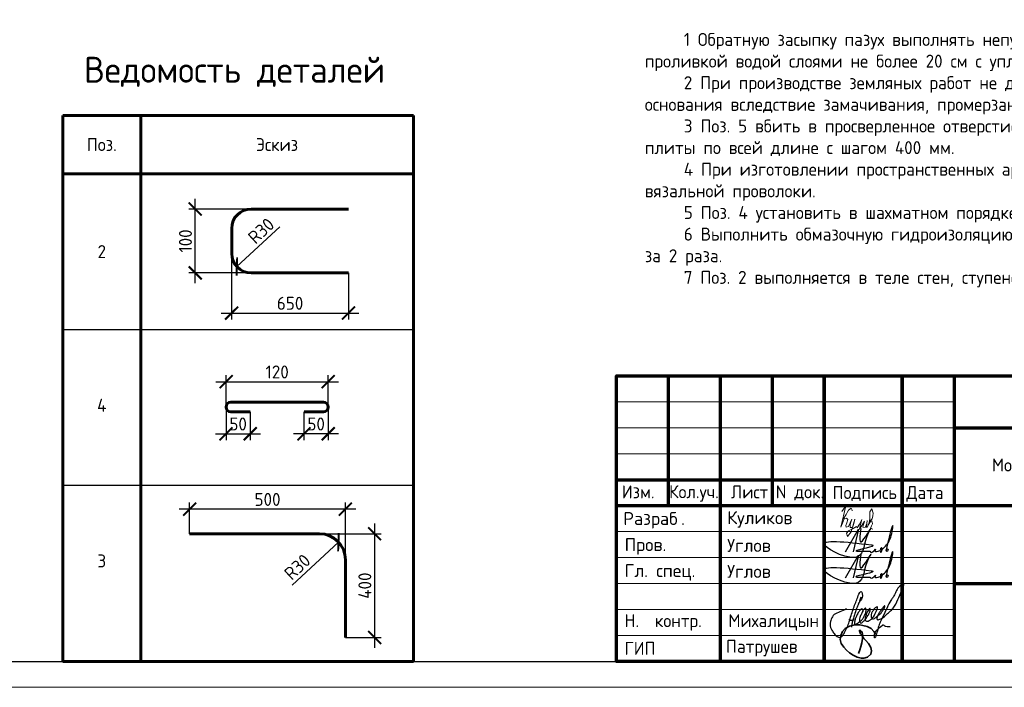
# Model space of a CAD drawing. Header units: millimetres. Extents: x 130535 to 1380046, y -52734 to 121434.
# Tile 53 of 64: x 697269 to 716231, y -7790 to 5073. Entities that reach past the tile are written whole.
import ezdxf
from ezdxf.enums import TextEntityAlignment as Align

# ---------------------------------------------------------------- set-up
doc = ezdxf.new("R2010")
doc.units = ezdxf.units.MM
doc.layers.get('DEFPOINTS').update_dxf_attribs({"color": 1, "lineweight": 0})
for name, color, linetype, lineweight in [('0.15', 252, 'Continuous', 15), ('Standard', 7, 'Continuous', 25), ('Выноски', 20, 'Continuous', 20), ('Основная 0.60', 142, 'Continuous', 60), ('РАЗМЕРЫ', 1, 'Continuous', 9), ('Рамка', 7, 'Continuous', 70), ('Текст', 7, 'Continuous', 25), ('Текст 0.25', 82, 'Continuous', 25), ('ТОНКИЕ', 7, 'Continuous', 9)]:
    doc.layers.add(name, color=color, linetype=linetype, lineweight=lineweight)
doc.layers.add('ТОЛСТЫЕ_ОСНОВНЫЕ', color=6, linetype='Continuous')
doc.styles.add('GOST-2.304_Type-B', font='GOST Common.ttf')
doc.styles.add('ГОСТ', font='isocpeur.ttf')
doc.dimstyles.new('СПДС', dxfattribs={"dimscale": 100, "dimtxt": 2.5, "dimasz": 2.5, "dimexe": 1.25, "dimexo": 0, "dimtad": 1, "dimdec": 0, "dimtxsty": 'GOST-2.304_Type-B', "dimblk": 'ARCHTICK', "dimcen": 2.5, "dimdle": 2, "dimadec": 0, "dimazin": 2, "dimtfac": 0.75, "dimtdec": 0, "dimtmove": 1, "dimatfit": 3, "dimfxl": 1, "dimtolj": 1, "dimarcsym": 1})

# ---------------------------------------------------------------- blocks, each defined once
blk = doc.blocks.new('*U5')
at = {"layer": 'ТОЛСТЫЕ_ОСНОВНЫЕ', "color": 6}
blk.add_lwpolyline([(20, 5), (589, 5), (589, 415), (20, 415)], close=True, dxfattribs=at)
at = {"layer": 'ТОНКИЕ'}
blk.add_lwpolyline([(0, 0), (594, 0), (594, 420), (0, 420)], close=True, dxfattribs=at)
blk = doc.blocks.new('СЛОЖНЫЙ_ОБЪЕКТ_0')
at = {"layer": 'Standard', "color": 7, "linetype": 'Continuous', "lineweight": 25}
for points, start_tangent, end_tangent in [([(-5.888, 1.589), (-5.939, 1.691), (-5.972, 1.691), (-6.022, 1.617), (-6.064, 1.496), (-6.076, 1.414), (-6.076, 1.373), (-6.09, 1.219), (-6.071, 1.071), (-6.041, 1.003), (-6.009, 0.988), (-5.985, 1.012), (-5.95, 1.047), (-5.922, 1.075), (-5.915, 1.097), (-5.843, 1.207), (-5.798, 1.324), (-5.779, 1.438), (-5.77, 1.604), (-5.809, 1.746), (-5.833, 1.77), (-5.864, 1.752), (-5.885, 1.721), (-5.913, 1.566), (-5.919, 1.492), (-5.925, 1.334), (-5.906, 1.223), (-5.871, 1.161), (-5.807, 1.124), (-5.751, 1.203), (-5.713, 1.262), (-5.692, 1.316), (-5.66, 1.414), (-5.641, 1.525), (-5.625, 1.661), (-5.641, 1.808), (-5.657, 1.824), (-5.667, 1.824), (-5.695, 1.763), (-5.714, 1.672), (-5.725, 1.541), (-5.722, 1.421), (-5.665, 1.291), (-5.617, 1.276), (-5.55, 1.31), (-5.459, 1.426), (-5.4, 1.599), (-5.374, 1.864), (-5.388, 1.981), (-5.406, 1.999), (-5.432, 1.973), (-5.463, 1.934), (-5.509, 1.789), (-5.527, 1.661), (-5.508, 1.54), (-5.457, 1.473), (-5.411, 1.463), (-5.347, 1.501), (-5.271, 1.621), (-5.193, 1.738), (-5.143, 1.879), (-5.113, 2.032), (-5.113, 2.111), (-5.121, 2.138), (-5.14, 2.12), (-5.169, 2.039), (-5.206, 1.924), (-5.241, 1.787), (-5.254, 1.679), (-5.254, 1.582), (-5.237, 1.516), (-5.219, 1.498), (-5.191, 1.482), (-5.154, 1.519), (-5.086, 1.578), (-4.953, 1.776), (-4.759, 2.173), (-4.667, 2.981), (-4.667, 3.227), (-4.687, 3.262), (-4.715, 3.262), (-4.742, 3.235), (-4.777, 3.18), (-4.872, 2.956), (-4.891, 2.749), (-4.921, 2.579), (-4.956, 2.444), (-5.001, 2.097), (-5.045, 1.672), (-5.064, 1.441), (-5.075, 1.334), (-5.055, 1.102), (-5.04, 0.878), (-5.04, 0.777), (-5.052, 0.744), (-5.068, 0.75), (-5.077, 0.776), (-5.092, 0.804), (-5.084, 1.076), (-4.938, 1.346), (-4.909, 1.375), (-4.851, 1.355), (-4.78, 1.355), (-4.616, 1.413)], (-0.169301, 0.985564), (0.921845, 0.387559)), ([(-6.577, 1.472), (-6.789, 1.26), (-6.973, 1.076), (-7.024, 0.851), (-7.024, 0.746), (-6.996, 0.632), (-6.845, 0.434), (-6.702, 0.33), (-6.548, 0.258), (-6.432, 0.258), (-6.35, 0.355), (-6.314, 0.52), (-6.284, 0.767), (-6.284, 1.007), (-6.298, 1.279), (-6.31, 1.543), (-6.302, 2.038), (-6.285, 2.303), (-6.246, 2.371), (-6.174, 2.3), (-6.144, 2.003), (-6.194, 1.851)], (-0.677851, -0.735199), (-0.339746, -0.940517)), ([(-6.181, 2.142), (-6.172, 1.967), (-6.172, 1.841), (-6.18, 1.7), (-6.18, 1.412), (-6.17, 1.216), (-6.17, 1.117), (-6.148, 0.957), (-6.119, 0.827)], (0.06248, -0.998046), (0.223108, -0.974794)), ([(-6.329, 1.089), (-6.3, 1.083), (-6.267, 1.081), (-6.233, 1.097), (-6.195, 1.113), (-6.161, 1.123), (-6.143, 1.143), (-6.118, 1.168)], (0.983291, -0.18204), (0.7365, 0.676437))]:
    blk.add_spline(points, degree=3, dxfattribs=dict(at, start_tangent=start_tangent, end_tangent=end_tangent))
blk = doc.blocks.new('Роспись')
at = {"layer": 'Текст', "color": 4}
blk.add_lwpolyline([(4.18, 0.67), (6.68, 5.03), (5.62, 0.66)], dxfattribs=at)
for points in [[(11.23, 1.12), (12.72, 3.08), (13.28, 5.66), (11.96, 0.97)], [(7.11, 5.14), (7.17, 2.59), (9.02, 5.2), (8.57, 4.35), (6.55, -0.29), (0.19, 1.88), (9.09, 2.02)], [(9.09, 2.02), (9.4, 1.96), (6.15, 0.84), (8.42, 0.77), (8.9, 0.77)], [(8.9, 0.77), (8.97, 0.64), (9.94, 1.16)], [(9.94, 1.16), (9.82, 0.79), (10.85, 0.93)], [(10.85, 0.93), (11.13, 1.44), (11.23, 1.11), (10.92, 0.57), (10.85, 0.93)], [(11.23, 1.12), (11.03, 1.05), (10.98, 1.33), (11.05, 1.41)], [(11.96, 0.97), (12.16, 0.71), (12.34, 1.19), (12.03, 1.14), (11.96, 0.97)]]:
    blk.add_spline(points, degree=3, dxfattribs=at)
blk = doc.blocks.new('11')
at = {"layer": 'Выноски'}
for p, q in [((47962, 66737), (47989, 66781)), ((47989, 66781), (48016, 66806)), ((48016, 66806), (48038, 66823)), ((48038, 66823), (48060, 66786)), ((48060, 66786), (48058, 66769)), ((47885, 66608), (47944, 66700)), ((47944, 66700), (47962, 66737))]:
    blk.add_line(p, q, dxfattribs=at)
blk.add_lwpolyline([(47863, 66761), (47937, 66865), (47843, 66458), (47885, 66564), (47905, 66616), (47954, 66628), (47979, 66606), (47957, 66539), (47937, 66487), (47947, 66458), (47991, 66470), (48051, 66611), (48041, 66569), (48023, 66505), (48023, 66448), (48065, 66448), (48090, 66529), (48110, 66608), (48043, 66369), (47972, 66275), (47954, 66344), (47991, 66389), (48078, 66431), (48142, 66470), (48154, 66441), (48204, 66512), (48246, 66606), (48209, 66455), (48204, 66418), (48295, 66574), (48265, 66463), (48265, 66455), (48312, 66453), (48342, 66529), (48347, 66584), (48337, 66465), (48349, 66453), (48401, 66569), (48443, 66616), (48461, 66678), (48466, 66727), (48436, 66811), (48399, 66754), (48399, 66618), (48389, 66549), (48374, 66507), (48416, 66564), (48441, 66576), (48451, 66524), (48433, 66482), (48419, 66453), (48424, 66428), (48458, 66421)], dxfattribs=at)
blk = doc.blocks.new('A$Cd09756da')
h = blk.add_hatch(color=0)
h.paths.add_polyline_path([(-3363, 1089), (-3590, 1089), (-3962, 809), (-3962, 1089), (-4120, 1089), (-4120, 417), (-3962, 417), (-3962, 712), (-3560, 417), (-3308, 417), (-3809, 772)])
h.paths.add_polyline_path([(-3080, 963), (-2635, 963), (-2635, 417), (-2478, 417), (-2478, 1089), (-2645, 1089), (-3236, 1089), (-3236, 930), (-3236, 417), (-3080, 417)])
h.paths.add_polyline_path([(-1340, 1093), (-1498, 1093), (-1498, 420), (-1340, 420), (-1340, 716), (-938, 420), (-686, 420), (-1187, 776), (-741, 1093), (-968, 1093), (-1340, 813)])
at = {"true_color": 0x5f007f}
blk.add_hatch(color=206, dxfattribs=at).paths.add_polyline_path([(-1629, 1018), (-1631, 1026), (-1634, 1032), (-1638, 1038), (-1641, 1044), (-1644, 1049), (-1649, 1054), (-1653, 1059), (-1657, 1063), (-1662, 1066), (-1668, 1071), (-1674, 1074), (-1681, 1077), (-1688, 1079), (-1696, 1082), (-1703, 1084), (-1721, 1088), (-1741, 1091), (-1762, 1092), (-1786, 1093), (-2187, 1093), (-2210, 1092), (-2231, 1091), (-2251, 1088), (-2268, 1084), (-2276, 1082), (-2284, 1079), (-2291, 1077), (-2297, 1073), (-2303, 1071), (-2310, 1066), (-2315, 1063), (-2319, 1059), (-2323, 1054), (-2327, 1049), (-2331, 1044), (-2335, 1038), (-2337, 1032), (-2340, 1025), (-2343, 1018), (-2345, 1010), (-2348, 994), (-2351, 976), (-2353, 956), (-2353, 934), (-2353, 580), (-2353, 557), (-2351, 537), (-2348, 519), (-2345, 502), (-2343, 495), (-2340, 488), (-2337, 481), (-2335, 474), (-2331, 469), (-2327, 463), (-2323, 459), (-2319, 454), (-2315, 450), (-2309, 446), (-2303, 443), (-2297, 439), (-2291, 436), (-2283, 434), (-2276, 431), (-2268, 429), (-2251, 425), (-2231, 423), (-2209, 421), (-2187, 420), (-1786, 420), (-1762, 421), (-1741, 422), (-1721, 425), (-1704, 428), (-1696, 431), (-1688, 433), (-1681, 436), (-1674, 439), (-1668, 442), (-1662, 446), (-1657, 450), (-1653, 454), (-1649, 458), (-1644, 463), (-1641, 468), (-1638, 474), (-1634, 481), (-1631, 487), (-1629, 495), (-1626, 502), (-1623, 519), (-1620, 537), (-1619, 557), (-1618, 580), (-1618, 691), (-1775, 691), (-1775, 600), (-1775, 594), (-1776, 588), (-1777, 582), (-1779, 577), (-1781, 572), (-1783, 568), (-1786, 564), (-1789, 560), (-1792, 557), (-1797, 554), (-1801, 552), (-1806, 550), (-1811, 548), (-1817, 548), (-1824, 547), (-1830, 546), (-2153, 546), (-2159, 547), (-2164, 548), (-2168, 550), (-2172, 552), (-2176, 555), (-2180, 557), (-2183, 561), (-2186, 565), (-2189, 569), (-2191, 573), (-2193, 578), (-2194, 583), (-2196, 593), (-2197, 602), (-2197, 925), (-2197, 931), (-2196, 936), (-2195, 941), (-2193, 946), (-2192, 950), (-2190, 954), (-2187, 957), (-2185, 961), (-2181, 963), (-2178, 966), (-2173, 968), (-2169, 970), (-2164, 971), (-2160, 972), (-2154, 972), (-2149, 972), (-1830, 972), (-1824, 972), (-1817, 972), (-1812, 970), (-1807, 969), (-1802, 967), (-1797, 965), (-1793, 961), (-1790, 958), (-1786, 954), (-1783, 950), (-1781, 946), (-1779, 941), (-1777, 936), (-1776, 931), (-1775, 925), (-1775, 918), (-1775, 844), (-1618, 844), (-1618, 934), (-1619, 956), (-1620, 976), (-1623, 994), (-1627, 1010)])
at = {"color": 0, "lineweight": 0}
for points in [[(-4120, 417), (-4120, 1089), (-3962, 1089), (-3962, 809), (-3590, 1089), (-3363, 1089), (-3809, 772), (-3308, 417), (-3560, 417), (-3962, 712), (-3962, 417), (-4120, 417)], [(-3080, 417), (-3080, 963), (-2635, 963), (-2635, 417), (-2478, 417), (-2478, 1089), (-2645, 1089), (-3236, 1089), (-3236, 930), (-3236, 417), (-3080, 417)], [(-1498, 420), (-1498, 1093), (-1340, 1093), (-1340, 813), (-968, 1093), (-741, 1093), (-1187, 776), (-686, 420), (-938, 420), (-1340, 716), (-1340, 420), (-1498, 420)]]:
    blk.add_lwpolyline(points, close=True, dxfattribs=at)
at = {"lineweight": 35}
blk.add_lwpolyline([(-13508, 523), (-13547, 578), (-13600, 632), (-13677, 670), (-13759, 693), (-13818, 702), (-13912, 702), (-14016, 676), (-14099, 633), (-14147, 575), (-14180, 499), (-14196, 424), (-14178, 345), (-14125, 271), (-14070, 216), (-14013, 165), (-13943, 121), (-13865, 83), (-13793, 64), (-13740, 64), (-13666, 78), (-13601, 136), (-13593, 202), (-13604, 266), (-13651, 344), (-13699, 405), (-13737, 443), (-13779, 503), (-13800, 532), (-13813, 569), (-13820, 591), (-13820, 601), (-13802, 592), (-13787, 577), (-13771, 554), (-13766, 528), (-13766, 443), (-13775, 355), (-13799, 285), (-13814, 219), (-13841, 149)], dxfattribs=at)
at = {"layer": 'Рамка'}
for p, q in [((-17500, 3000), (-17500, 5500)), ((-16500, 0), (-16500, 5500)), ((-15500, 3000), (-15500, 5500)), ((-14500, 0), (-14500, 5500)), ((-14500, 5500), (-14500, 0)), ((-13000, 5500), (-13000, 0)), ((-13000, 0), (-13000, 5500)), ((-12000, 5500), (-12000, 0)), ((-12000, 4500), (0, 4500)), ((-18500, 3500), (-12000, 3500)), ((-18500, 3000), (0, 3000)), ((-5000, 3000), (-5000, 0)), ((-3500, 3000), (-3500, 1500)), ((-2000, 3000), (-2000, 1500)), ((-5000, 2500), (0, 2500)), ((-5000, 2500), (0, 2500)), ((-12000, 1500), (0, 1500))]:
    blk.add_line(p, q, dxfattribs=at)
at = {"layer": 'Рамка', "lineweight": 15}
for p, q in [((-18500, 5000), (-12000, 5000)), ((-18500, 4500), (-12000, 4500)), ((-18500, 4000), (-12000, 4000)), ((-18500, 2500), (-12000, 2500)), ((-18500, 2000), (-12000, 2000)), ((-18500, 1500), (-12000, 1500)), ((-18500, 1000), (-12000, 1000)), ((-18500, 500), (-12000, 500))]:
    blk.add_line(p, q, dxfattribs=at)
at = {"layer": 'Рамка'}
blk.add_lwpolyline([(0, 0), (-18500, 0), (-18500, 5500), (0, 5500)], close=True, dxfattribs=at)
at = {"color": 18, "true_color": 0x000000, "xscale": 100, "yscale": 100, "zscale": 100}
for p in [(-14508, 2045), (-14508, 1545)]:
    blk.add_blockref('Роспись', p, dxfattribs=at)
at = {"layer": '0.15', "xscale": 462, "yscale": 462, "zscale": 462, "rotation": 339.9822667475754}
blk.add_blockref('СЛОЖНЫЙ_ОБЪЕКТ_0', (-11452, -669), dxfattribs=at)
at = {"layer": 'Выноски'}
blk.add_blockref('11', (-62024, -63871), dxfattribs=at)
at = {"color": 7, "style": 'ГОСТ'}
for s, p in [('Разраб', (-18371, 2627)), ('.', (-17258, 2627))]:
    blk.add_text(s, height=250, dxfattribs=at).set_placement(p)
at = {"layer": 'РАЗМЕРЫ', "color": 7, "char_height": 250, "attachment_point": 4, "style": 'ГОСТ'}
for s, insert in [('{\\C256;Куликов}', (-16371, 2734)), ('Пров.', (-18346, 2215)), ('Углов', (-16371, 2234)), ('Гл. спец.', (-18346, 1715)), ('Углов', (-16371, 1734))]:
    blk.add_mtext_dynamic_manual_height_columns(s, width=2000, gutter_width=1250, heights=[0], dxfattribs=dict(at, insert=insert))
at = {"layer": 'РАЗМЕРЫ', "color": 7, "linetype": 'Continuous', "char_height": 250, "width": 2000, "attachment_point": 4, "style": 'GOST-2.304_Type-B'}
for s, insert in [(' Н.  контр.', (-18500, 750)), (' Михалицын', (-16500, 750)), (' ГИП', (-18500, 250)), ('Патрушев', (-16394, 255))]:
    blk.add_mtext(s, dxfattribs=dict(at, insert=insert))
at = {"layer": 'Текст', "color": 7, "style": 'ГОСТ'}
blk.add_text('23-16-КЖ8.2', height=500, dxfattribs=at).set_placement((-6003, 5019), align=Align.MIDDLE_CENTER)
at = {"layer": 'Текст', "color": 7, "style": 'GOST-2.304_Type-B'}
for s, p in [('Изм.', (-18400, 3141)), ('Кол.уч.', (-17490, 3143)), ('Лист', (-16298, 3139)), ('N док.', (-15435, 3141)), ('Подпись', (-14340, 3127)), ('Дата', (-12920, 3127)), ('Стадия', (-4850, 2640)), ('Лист', (-3100, 2640)), ('Листов', (-1508, 2640)), ('Р', (-4328, 1863))]:
    blk.add_text(s, height=250, dxfattribs=at).set_placement(p)
at = {"layer": 'Текст', "color": 7, "linetype": 'Continuous', "lineweight": 0, "char_height": 250, "attachment_point": 5, "style": 'GOST-2.304_Type-B'}
for s, insert, width in [('Многоквартирный жилой дом по адресу:\\PМосковская область, городской округ Звенигород, район "Восточный", микрорайон 2', (-6000, 3750), 12000), ('Корпус 2', (-8500, 2250), 7000)]:
    blk.add_mtext(s, dxfattribs=dict(at, insert=insert, width=width))
blk = doc.blocks.new('_ArchTick')
at = {"color": 0, "linetype": 'ByBlock', "const_width": 0.15}
blk.add_lwpolyline([(-0.5, -0.5), (0.5, 0.5)], dxfattribs=at)
blk = doc.blocks.new('*D493')
at = {"layer": 'DEFPOINTS', "color": 0, "linetype": 'Continuous', "lineweight": 0, "transparency": 16777216}
for p in [(700649, 1424), (701726, 1424), (701726, 195)]:
    blk.add_point(p, dxfattribs=at)
at = {"layer": 'РАЗМЕРЫ', "color": 0, "linetype": 'Continuous', "lineweight": -2, "transparency": 16777216}
for p, q in [((700649, -5), (700649, 1624)), ((701726, 1424), (700524, 1424)), ((701726, 195), (700524, 195))]:
    blk.add_line(p, q, dxfattribs=at)
at = {"layer": 'РАЗМЕРЫ', "color": 0, "linetype": 'Continuous', "lineweight": -2, "transparency": 16777216, "xscale": 250, "yscale": 250, "zscale": 250}
for p, rotation in [((700649, 1424), 90), ((700649, 195), 270)]:
    blk.add_blockref('_ArchTick', p, dxfattribs=dict(at, rotation=rotation))
at = {"layer": 'РАЗМЕРЫ', "color": 0, "linetype": 'Continuous', "lineweight": 0, "transparency": 16777216, "insert": (700461, 810), "char_height": 250, "attachment_point": 5, "rotation": 90, "style": 'GOST-2.304_Type-B'}
blk.add_mtext('\\A1;100', dxfattribs=at)
blk = doc.blocks.new('*D494')
at = {"layer": 'DEFPOINTS', "color": 0, "linetype": 'Continuous', "lineweight": 0, "transparency": 16777216}
for p in [(701351, 570), (703601, 195), (703601, -579)]:
    blk.add_point(p, dxfattribs=at)
at = {"layer": 'РАЗМЕРЫ', "color": 0, "linetype": 'Continuous', "lineweight": -2, "transparency": 16777216}
for p, q in [((701351, 570), (701351, -704)), ((703601, 195), (703601, -704)), ((701151, -579), (703801, -579))]:
    blk.add_line(p, q, dxfattribs=at)
at = {"layer": 'РАЗМЕРЫ', "color": 0, "linetype": 'Continuous', "lineweight": -2, "transparency": 16777216, "xscale": 250, "yscale": 250, "zscale": 250, "rotation": 180}
blk.add_blockref('_ArchTick', (701351, -579), dxfattribs=at)
at = {"layer": 'РАЗМЕРЫ', "color": 0, "linetype": 'Continuous', "lineweight": -2, "transparency": 16777216, "xscale": 250, "yscale": 250, "zscale": 250}
blk.add_blockref('_ArchTick', (703601, -579), dxfattribs=at)
at = {"layer": 'РАЗМЕРЫ', "color": 0, "linetype": 'Continuous', "lineweight": 0, "transparency": 16777216, "insert": (702476, -391), "char_height": 250, "attachment_point": 5, "style": 'GOST-2.304_Type-B'}
blk.add_mtext('\\A1;650', dxfattribs=at)
blk = doc.blocks.new('*D495')
at = {"layer": 'DEFPOINTS', "color": 0, "linetype": 'Continuous', "lineweight": 0, "transparency": 16777216}
for p in [(701726, 570), (701451, 315)]:
    blk.add_point(p, dxfattribs=at)
at = {"layer": 'РАЗМЕРЫ', "color": 0, "linetype": 'Continuous', "lineweight": -2, "transparency": 16777216}
blk.add_line((702276, 1080), (701451, 315), dxfattribs=at)
at = {"layer": 'РАЗМЕРЫ', "color": 0, "linetype": 'Continuous', "lineweight": -2, "transparency": 16777216, "xscale": 250, "yscale": 250, "zscale": 250, "rotation": 222.8482016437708}
blk.add_blockref('_ArchTick', (701451, 315), dxfattribs=at)
at = {"layer": 'РАЗМЕРЫ', "color": 0, "linetype": 'Continuous', "lineweight": 0, "transparency": 16777216, "insert": (701919, 1005), "char_height": 250, "attachment_point": 5, "rotation": 42.8482, "style": 'GOST-2.304_Type-B'}
blk.add_mtext('\\A1;R30', dxfattribs=at)
blk = doc.blocks.new('*D496')
at = {"layer": 'DEFPOINTS', "color": 0, "linetype": 'Continuous', "lineweight": 0, "transparency": 16777216}
for p in [(703211, -2390), (702744, -2482), (702744, -2905)]:
    blk.add_point(p, dxfattribs=at)
at = {"layer": 'РАЗМЕРЫ', "color": 0, "linetype": 'Continuous', "lineweight": -2, "transparency": 16777216}
for p, q in [((703211, -2390), (703211, -3030)), ((702744, -2482), (702744, -3030)), ((703411, -2905), (702544, -2905))]:
    blk.add_line(p, q, dxfattribs=at)
at = {"layer": 'РАЗМЕРЫ', "color": 0, "linetype": 'Continuous', "lineweight": -2, "transparency": 16777216, "xscale": 250, "yscale": 250, "zscale": 250, "rotation": 180}
blk.add_blockref('_ArchTick', (702744, -2905), dxfattribs=at)
at = {"layer": 'РАЗМЕРЫ', "color": 0, "linetype": 'Continuous', "lineweight": -2, "transparency": 16777216, "xscale": 250, "yscale": 250, "zscale": 250}
blk.add_blockref('_ArchTick', (703211, -2905), dxfattribs=at)
at = {"layer": 'РАЗМЕРЫ', "color": 0, "linetype": 'Continuous', "lineweight": 0, "transparency": 16777216, "insert": (702978, -2717), "char_height": 250, "attachment_point": 5, "style": 'GOST-2.304_Type-B'}
blk.add_mtext('\\A1;50', dxfattribs=at)
blk = doc.blocks.new('*D497')
at = {"layer": 'DEFPOINTS', "color": 0, "linetype": 'Continuous', "lineweight": 0, "transparency": 16777216}
for p in [(701242, -2390), (701709, -2482), (701709, -2905)]:
    blk.add_point(p, dxfattribs=at)
at = {"layer": 'РАЗМЕРЫ', "color": 0, "linetype": 'Continuous', "lineweight": -2, "transparency": 16777216}
for p, q in [((701242, -2390), (701242, -3030)), ((701709, -2482), (701709, -3030)), ((701042, -2905), (701909, -2905))]:
    blk.add_line(p, q, dxfattribs=at)
at = {"layer": 'РАЗМЕРЫ', "color": 0, "linetype": 'Continuous', "lineweight": -2, "transparency": 16777216, "xscale": 250, "yscale": 250, "zscale": 250, "rotation": 180}
blk.add_blockref('_ArchTick', (701242, -2905), dxfattribs=at)
at = {"layer": 'РАЗМЕРЫ', "color": 0, "linetype": 'Continuous', "lineweight": -2, "transparency": 16777216, "xscale": 250, "yscale": 250, "zscale": 250}
blk.add_blockref('_ArchTick', (701709, -2905), dxfattribs=at)
at = {"layer": 'РАЗМЕРЫ', "color": 0, "linetype": 'Continuous', "lineweight": 0, "transparency": 16777216, "insert": (701476, -2717), "char_height": 250, "attachment_point": 5, "style": 'GOST-2.304_Type-B'}
blk.add_mtext('\\A1;50', dxfattribs=at)
blk = doc.blocks.new('*D498')
at = {"layer": 'DEFPOINTS', "color": 0, "linetype": 'Continuous', "lineweight": 0, "transparency": 16777216}
for p in [(703211, -1902), (701245, -2370), (703211, -2391)]:
    blk.add_point(p, dxfattribs=at)
at = {"layer": 'РАЗМЕРЫ', "color": 0, "linetype": 'Continuous', "lineweight": -2, "transparency": 16777216}
for p, q in [((701245, -2370), (701245, -1777)), ((703211, -2391), (703211, -1777)), ((701045, -1902), (703411, -1902))]:
    blk.add_line(p, q, dxfattribs=at)
at = {"layer": 'РАЗМЕРЫ', "color": 0, "linetype": 'Continuous', "lineweight": -2, "transparency": 16777216, "xscale": 250, "yscale": 250, "zscale": 250, "rotation": 180}
blk.add_blockref('_ArchTick', (701245, -1902), dxfattribs=at)
at = {"layer": 'РАЗМЕРЫ', "color": 0, "linetype": 'Continuous', "lineweight": -2, "transparency": 16777216, "xscale": 250, "yscale": 250, "zscale": 250}
blk.add_blockref('_ArchTick', (703211, -1902), dxfattribs=at)
at = {"layer": 'РАЗМЕРЫ', "color": 0, "linetype": 'Continuous', "lineweight": 0, "transparency": 16777216, "insert": (702228, -1714), "char_height": 250, "attachment_point": 5, "style": 'GOST-2.304_Type-B'}
blk.add_mtext('\\A1;120', dxfattribs=at)
blk = doc.blocks.new('*D499')
at = {"layer": 'DEFPOINTS', "color": 0, "linetype": 'Continuous', "lineweight": 0, "transparency": 16777216}
for p in [(703042, -4831), (703542, -6831), (704104, -6831)]:
    blk.add_point(p, dxfattribs=at)
at = {"layer": 'РАЗМЕРЫ', "color": 0, "linetype": 'Continuous', "lineweight": -2, "transparency": 16777216}
for p, q in [((704104, -4631), (704104, -7031)), ((703042, -4831), (704229, -4831)), ((703542, -6831), (704229, -6831))]:
    blk.add_line(p, q, dxfattribs=at)
at = {"layer": 'РАЗМЕРЫ', "color": 0, "linetype": 'Continuous', "lineweight": -2, "transparency": 16777216, "xscale": 250, "yscale": 250, "zscale": 250}
for p, rotation in [((704104, -4831), 90), ((704104, -6831), 270)]:
    blk.add_blockref('_ArchTick', p, dxfattribs=dict(at, rotation=rotation))
at = {"layer": 'РАЗМЕРЫ', "color": 0, "linetype": 'Continuous', "lineweight": 0, "transparency": 16777216, "insert": (703916, -5831), "char_height": 250, "attachment_point": 5, "rotation": 90, "style": 'GOST-2.304_Type-B'}
blk.add_mtext('\\A1;400', dxfattribs=at)
blk = doc.blocks.new('*D500')
at = {"layer": 'DEFPOINTS', "color": 0, "linetype": 'Continuous', "lineweight": 0, "transparency": 16777216}
for p in [(700542, -4357), (700542, -4831), (703542, -5331)]:
    blk.add_point(p, dxfattribs=at)
at = {"layer": 'РАЗМЕРЫ', "color": 0, "linetype": 'Continuous', "lineweight": -2, "transparency": 16777216}
for p, q in [((703742, -4357), (700342, -4357)), ((700542, -4831), (700542, -4232)), ((703542, -5331), (703542, -4232))]:
    blk.add_line(p, q, dxfattribs=at)
at = {"layer": 'РАЗМЕРЫ', "color": 0, "linetype": 'Continuous', "lineweight": -2, "transparency": 16777216, "xscale": 250, "yscale": 250, "zscale": 250, "rotation": 180}
blk.add_blockref('_ArchTick', (700542, -4357), dxfattribs=at)
at = {"layer": 'РАЗМЕРЫ', "color": 0, "linetype": 'Continuous', "lineweight": -2, "transparency": 16777216, "xscale": 250, "yscale": 250, "zscale": 250}
blk.add_blockref('_ArchTick', (703542, -4357), dxfattribs=at)
at = {"layer": 'РАЗМЕРЫ', "color": 0, "linetype": 'Continuous', "lineweight": 0, "transparency": 16777216, "insert": (702042, -4170), "char_height": 250, "attachment_point": 5, "style": 'GOST-2.304_Type-B'}
blk.add_mtext('\\A1;500', dxfattribs=at)
blk = doc.blocks.new('*D501')
at = {"layer": 'DEFPOINTS', "color": 0, "linetype": 'Continuous', "lineweight": 0, "transparency": 16777216}
for p in [(703408, -4991), (703042, -5331)]:
    blk.add_point(p, dxfattribs=at)
at = {"layer": 'РАЗМЕРЫ', "color": 0, "linetype": 'Continuous', "lineweight": -2, "transparency": 16777216}
blk.add_line((702514, -5821), (703408, -4991), dxfattribs=at)
at = {"layer": 'РАЗМЕРЫ', "color": 0, "linetype": 'Continuous', "lineweight": -2, "transparency": 16777216, "xscale": 250, "yscale": 250, "zscale": 250, "rotation": 42.84820164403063}
blk.add_blockref('_ArchTick', (703408, -4991), dxfattribs=at)
at = {"layer": 'РАЗМЕРЫ', "color": 0, "linetype": 'Continuous', "lineweight": 0, "transparency": 16777216, "insert": (702616, -5471), "char_height": 250, "attachment_point": 5, "rotation": 42.8482, "style": 'GOST-2.304_Type-B'}
blk.add_mtext('\\A1;R30', dxfattribs=at)

msp = doc.modelspace()

# ---------------------------------------------------------------- linework, layer by layer
at = {"layer": 'Основная 0.60', "linetype": 'Continuous', "lineweight": 60}
for p, q in [((698099.9, 3229.9), (704849.9, 3229.9)), ((698099.9, 3229.9), (698099.9, -7290.1)), ((699599.9, 3229.9), (699599.9, -7290.1)), ((704849.9, 3229.9), (704849.9, -7290.1)), ((698099.9, 2104.9), (704849.9, 2104.9)), ((698099.9, -7290.1), (704849.9, -7290.1))]:
    msp.add_line(p, q, dxfattribs=at)
at = {"layer": 'Основная 0.60'}
for p, q in [((701726.1, 1424.3), (703601.1, 1424.3)), ((701351.1, 1049.3), (701351.1, 569.8)), ((701726.1, 194.8), (703601.1, 194.8)), ((701334.2, -2298.1), (703119.2, -2298.1)), ((701334.2, -2481.7), (701709.2, -2481.7)), ((703119.2, -2481.7), (702744.2, -2481.7)), ((703041.8, -4831.1), (700541.8, -4831.1)), ((703541.8, -6831.1), (703541.8, -5331.1))]:
    msp.add_line(p, q, dxfattribs=at)
at = {"layer": 'Основная 0.60', "linetype": 'Continuous', "lineweight": -3}
for p, q in [((698099.9, -895.1), (704849.9, -895.1)), ((698099.9, -895.1), (704849.9, -895.1)), ((698099.9, -3895.1), (704849.9, -3895.1))]:
    msp.add_line(p, q, dxfattribs=at)
at = {"layer": 'Основная 0.60'}
for centre, radius, start, end in [((701726.1, 1049.3), 375, 90, 180), ((701726.1, 569.8), 375, 180, 270), ((701334.2, -2389.9), 91.8, 90, 270), ((703119.2, -2389.9), 91.8, 270, 90), ((703041.8, -5331.1), 500, 0, 90)]:
    msp.add_arc(centre, radius, start, end, dxfattribs=at)

# ---------------------------------------------------------------- block references
at = {"xscale": 100, "yscale": 100, "zscale": 100}
msp.add_blockref('*U5', (668365, -7790.1), dxfattribs=at)
msp.add_blockref('*U5', (668365, -7790.1), dxfattribs=at)
at = {"lineweight": 50, "ltscale": 100}
msp.add_blockref('A$Cd09756da', (727265, -7290.1), dxfattribs=at)

# ---------------------------------------------------------------- texts
at = {"layer": 'Основная 0.60', "linetype": 'Continuous', "lineweight": -3, "attachment_point": 5, "style": 'GOST-2.304_Type-B'}
for s, insert, char_height, width in [('Ведомость деталей', (701404.9, 4068.3), 500, 6669.969), ('Поз.', (698849.9, 2667.4), 250, 1200), ('Эскиз', (702224.9, 2667.4), 250, 1200), ('2', (698849.9, 604.9), 250, 1200), ('4', (698849.9, -2354.9), 250, 1200), ('3', (698849.9, -5354.9), 250, 1200)]:
    msp.add_mtext(s, dxfattribs=dict(at, insert=insert, char_height=char_height, width=width))
at = {"layer": 'Текст 0.25', "insert": (709308.8, 4816.9), "char_height": 250, "attachment_point": 1, "style": 'GOST-2.304_Type-B'}
msp.add_mtext_dynamic_manual_height_columns('\\pxi3;1 Обратную засыпку пазух выполнять непучинистым, ненабухающим грунтом без органических включений с проливкой водой слоями не более 20 см с уплотнением грунта до коэффициента уплотнения 0,95.\\P2 При производстве земляных работ не допускать ухудшения свойств грунтов и качества подготовленного основания вследствие замачивания, промерзания, размыва, повреждения механизмами и транспортом.\\P3 Поз. 5 вбить в просверленное отверстие %%C10 мм. Анкеровка выполняется в теле стен, ступеней и в теле плиты по всей длине с шагом 400 мм.\\P4 При изготовлении пространственных арматурных каркасов соединение стержней выполнять при помощи вязальной проволоки. \\P5 Поз. 4 установить в шахматном порядке.\\P6 Выполнить обмазочную гидроизоляцию всех поверхностей, соприкасающихся с грунтом, горячим битумом за 2 раза.\\P7 Поз. 2 выполняется в теле стен, ступеней и в теле плиты по всей длине с шагом 200 мм', width=17507.725, gutter_width=1250, heights=[0], dxfattribs=at)

# ---------------------------------------------------------------- dimensions: what is measured, and where the dimension line sits
at = {"layer": 'РАЗМЕРЫ', "color": 3, "linetype": 'Continuous', "lineweight": 0}
for base, p1, p2, angle, text, picture, middle in [((700648.5, 1424.3), (701726.1, 194.8), (701726.1, 1424.3), 90, '100', '*D493', (700461, 809.6)), ((702744.2, -2904.7), (703211.1, -2389.9), (702744.2, -2481.7), 180, '50', '*D496', (702977.6, -2717.2)), ((700541.8, -4357.5), (703541.8, -5331.1), (700541.8, -4831.1), 180, '500', '*D500', (702041.8, -4170)), ((704103.7, -6831.1), (703041.8, -4831.1), (703541.8, -6831.1), 270, '400', '*D499', (703916.2, -5831.1))]:
    dim = msp.add_linear_dim(base=base, p1=p1, p2=p2, angle=angle, text=text, dimstyle='СПДС', override={"dimlfac": 0.2}, dxfattribs=at)
    dim.commit()
    dim.dimension.update_dxf_attribs({"geometry": picture, "text_midpoint": middle})
for center, mpoint, picture, middle in [((701726.1, 569.8), (701451.2, 314.8), '*D495', (702046.9, 867.3)), ((703041.8, -5331.1), (703408.4, -4991), '*D501', (702743.2, -5608.1))]:
    dim = msp.add_radius_dim(center=center, mpoint=mpoint, text='R30', dimstyle='СПДС', override={"dimlfac": 0.2}, dxfattribs=at)
    dim.commit()
    dim.dimension.update_dxf_attribs({"geometry": picture, "text_midpoint": middle, "dimtype": 164})
for base, p1, p2, text, picture, middle in [((703601.1, -578.6), (701351.1, 569.8), (703601.1, 194.8), '650', '*D494', (702476.1, -391.1)), ((703211.1, -1901.9), (701244.5, -2369.9), (703211.1, -2390.9), '120', '*D498', (702227.8, -1714.4)), ((701709.2, -2904.7), (701242.3, -2389.9), (701709.2, -2481.7), '50', '*D497', (701475.7, -2717.2))]:
    dim = msp.add_linear_dim(base=base, p1=p1, p2=p2, text=text, dimstyle='СПДС', override={"dimlfac": 0.2}, dxfattribs=at)
    dim.commit()
    dim.dimension.update_dxf_attribs({"geometry": picture, "text_midpoint": middle})

doc.saveas('drawing.dxf')
